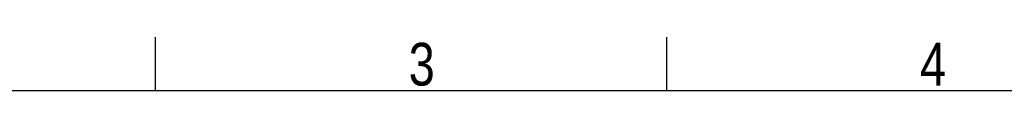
# Model space of a CAD drawing. Header units: millimetres. Extents: x 0 to 420, y 0 to 297.
# Tile 39 of 62: x 95 to 191, y 292 to 297. Entities that reach past the tile are written whole.
import ezdxf

# ---------------------------------------------------------------- set-up
doc = ezdxf.new("R2010")
doc.units = ezdxf.units.MM
doc.layers.add('CARTIGLIO', color=140, linetype='Continuous')
doc.styles.add('SLDTEXTSTYLE2', font='TXT', dxfattribs={"width": 0.821468})

msp = doc.modelspace()

# ---------------------------------------------------------------- linework, layer by layer
at = {"layer": 'CARTIGLIO', "linetype": 'Continuous'}
for p, q in [((108.66444, 291.82257), (108.66444, 296.99679)), ((158.2616, 291.82257), (158.2616, 296.99679)), ((414.8274, 291.82257), (5.18012, 291.82257))]:
    msp.add_line(p, q, dxfattribs=at)

# ---------------------------------------------------------------- texts
at = {"layer": 'CARTIGLIO', "char_height": 4.13937, "attachment_point": 2, "style": 'SLDTEXTSTYLE2'}
for s, insert in [('3', (134.49186, 296.46286)), ('4', (184.08902, 296.46286))]:
    msp.add_mtext(s, dxfattribs=dict(at, insert=insert))

doc.saveas('drawing.dxf')
